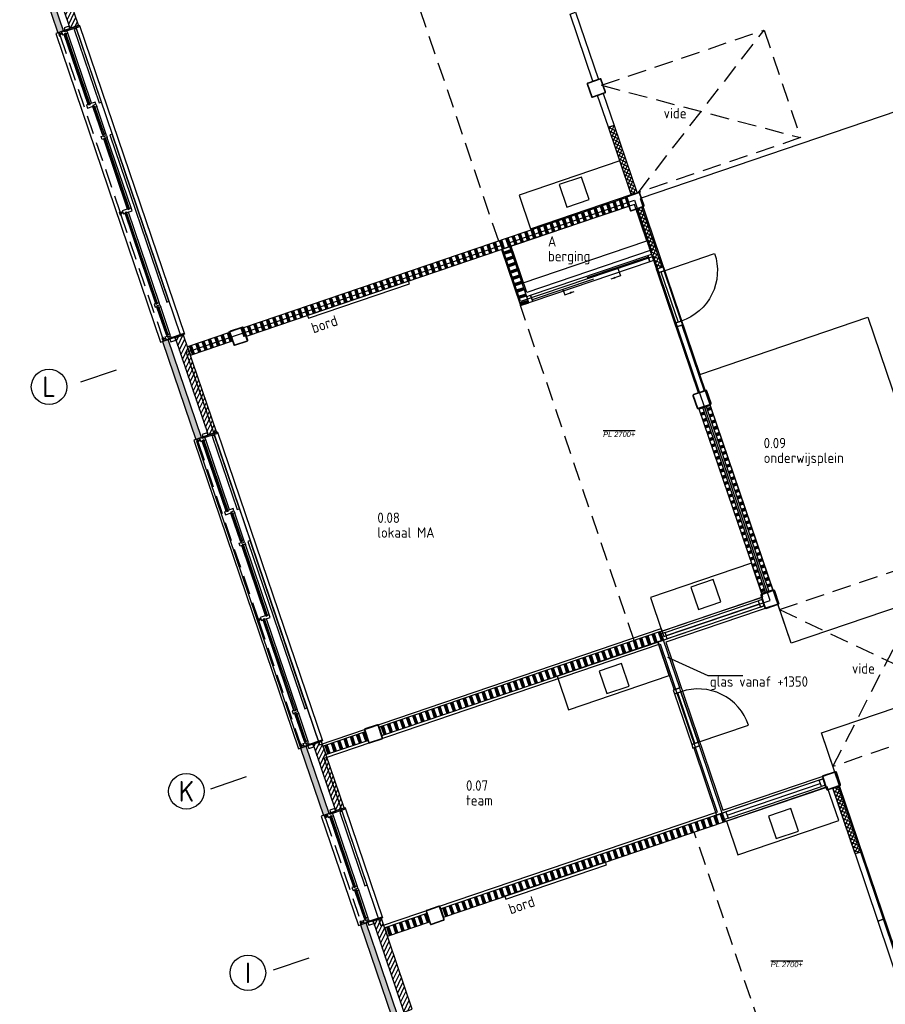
# Model space of a CAD drawing. Header units: millimetres. Extents: x -11937 to 214890, y -181324 to 108665.
# Tile 9 of 47: x 29615 to 44248, y -136895 to -120254. Entities that reach past the tile are written whole.
import ezdxf
from ezdxf.enums import TextEntityAlignment as Align
from ezdxf.xclip import XClip

# ---------------------------------------------------------------- set-up
doc = ezdxf.new("R2010")
doc.units = ezdxf.units.MM
doc.header["$LTSCALE"] = 100
doc.header["$XCLIPFRAME"] = 2
for name, pattern in [('082403 X-ref$0$DASHDOT2', [12.7, 6.35, -3.175, 0, -3.175]), ('082403 X-ref$0$DASHED', [0.75, 0.5, -0.25]), ('082403 X-ref$0$DASHED2', [9.525, 6.35, -3.175]), ('082403 X-ref$0$HIDDEN2', [4.7625, 3.175, -1.5875])]:
    doc.linetypes.add(name, pattern=pattern)
for name, color, linetype in [('082403 X-ref$0$bib', 253, 'Continuous'), ('082403 X-ref$0$BiKoz-Draai-Az', 253, 'Continuous'), ('082403 X-ref$0$BiKoz-Hout-Az', 253, 'Continuous'), ('082403 X-ref$0$BiKoz-Hout-Drs', 253, 'Continuous'), ('082403 X-ref$0$BiWand-Alg-Arc', 8, 'Continuous'), ('082403 X-ref$0$BiWand-Syst-Drs', 253, 'Continuous'), ('082403 X-ref$0$BuKoz-Alum-Az', 253, 'Continuous'), ('082403 X-ref$0$BuWand-Alg-Arc', 253, 'Continuous'), ('082403 X-ref$0$BuWand-Bakst-Drs', 253, 'Continuous'), ('082403 X-ref$0$Construct-Beton-Drs', 253, 'Continuous'), ('082403 X-ref$0$Construct-Staal-Drs', 253, 'Continuous'), ('082403 X-ref$0$DIM25', 8, 'Continuous'), ('082403 X-ref$0$Inricht-Alg-Az', 253, 'Continuous'), ('082403 X-ref$0$kozijn', 8, 'Continuous'), ('082403 X-ref$0$kozijn1', 8, 'Continuous'), ('082403 X-ref$0$MTXT18-100', 253, 'Continuous'), ('082403 X-ref$0$MTXT25-1', 253, 'Continuous'), ('082403 X-ref$0$MTXT35-1', 253, 'Continuous'), ('082403 X-ref$0$nieuw uitzet', 253, 'Continuous'), ('082403 X-ref$0$Plafond-Hout-Drs', 8, 'Continuous'), ('082403 X-ref$0$Stramien-Alg-Az', 9, '082403 X-ref$0$DASHDOT2'), ('082403 X-ref$0$Stramien-Alg-Drs', 8, 'Continuous'), ('082403 X-ref$0$Stramien-Alg-Txt', 253, 'Continuous'), ('082403 X-ref$0$Trap-Beton-Az', 253, 'Continuous'), ('082403 X-ref$0$TXT18', 253, 'Continuous')]:
    doc.layers.add(name, color=color, linetype=linetype)
doc.layers.add('082403 X-ref$0$Opp ma', color=8, linetype='Continuous', plot=False)
doc.styles.add('082403 X-ref$0$BOS', font='isocp.shx')
doc.styles.add('082403 X-ref$0$BOS3', font='isocp.shx')
doc.styles.add('082403 X-ref$0$Standard', font='isocp.shx')
pattern_1 = [(63.75, (0, 0), (-51.256277, 25.2768), [])]

# ---------------------------------------------------------------- blocks, each defined once
blk = doc.blocks.new('082403 X-ref$0$binkozschuif')
at = {"layer": '082403 X-ref$0$BiKoz-Hout-Az', "linetype": 'Continuous'}
for p, q in [((67, 85), (1163, 85)), ((1063, 28), (2158, 28))]:
    blk.add_line(p, q, dxfattribs=at)
at = {"layer": '082403 X-ref$0$BiKoz-Hout-Az'}
for p, q in [((615, 85), (615, -65)), ((1610, 28), (1610, -65)), ((615, -65), (785, -65)), ((1610, -65), (1440, -65))]:
    blk.add_line(p, q, dxfattribs=at)
blk.add_lwpolyline([(67, 0), (2158, 0), (2158, 114), (67, 114)], close=True, dxfattribs=at)
for points in [[(785, -65, 0, 37.5, 0), (710, -65, 37.5, 37.5, 0)], [(1440, -65, 0, 37.5, 0), (1515, -65, 37.5, 37.5, 0)]]:
    blk.add_lwpolyline(points, format="xyseb", dxfattribs=at)
at = {"layer": '082403 X-ref$0$BiKoz-Hout-Drs'}
for points in [[(0, 0), (67, 0), (67, 114), (0, 114)], [(2158, 0), (2225, 0), (2225, 114), (2158, 114)]]:
    blk.add_lwpolyline(points, close=True, dxfattribs=at)
blk = doc.blocks.new('082403 X-ref$0$spoelblok1800x600')
at = {"layer": '082403 X-ref$0$Inricht-Alg-Az', "linetype": 'Continuous'}
blk.add_lwpolyline([(1800, 0), (1800, 600), (0, 600), (0, 0)], close=True, dxfattribs=at)
at = {"layer": '082403 X-ref$0$Inricht-Alg-Az', "linetype": 'Continuous', "ltscale": 0.5}
blk.add_lwpolyline([(700, 50), (1100, 50), (1100, 450), (700, 450)], close=True, dxfattribs=at)
blk = doc.blocks.new('082403 X-ref$0$binkozdeur1034')
at = {"layer": '082403 X-ref$0$BiKoz-Draai-Az'}
blk.add_lwpolyline([(967, 0), (67, 0), (67, -900, 0.414214)], format="xyb", close=True, dxfattribs=at)
at = {"layer": '082403 X-ref$0$BiKoz-Hout-Az'}
blk.add_line((67, 57), (967, 57), dxfattribs=at)
blk.add_lwpolyline([(67, 0), (967, 0), (967, 114), (67, 114)], close=True, dxfattribs=at)
at = {"layer": '082403 X-ref$0$BiKoz-Hout-Drs'}
for points in [[(0, 0), (67, 0), (67, 114), (0, 114)], [(967, 0), (1034, 0), (1034, 114), (967, 114)]]:
    blk.add_lwpolyline(points, close=True, dxfattribs=at)
blk = doc.blocks.new('082403 X-ref$0$dtboord01')
at = {"layer": '082403 X-ref$0$Inricht-Alg-Az'}
blk.add_lwpolyline([(0, -50), (1800, -50), (1800, 0), (0, 0)], close=True, dxfattribs=at)
at = {"layer": '082403 X-ref$0$MTXT18-100', "style": '082403 X-ref$0$BOS3'}
blk.add_text('bord', height=180, dxfattribs=at).set_placement((-5, -322))
blk = doc.blocks.new('082403 X-ref$0$ruimtenummer met m2_1')
at = {"layer": '082403 X-ref$0$MTXT25-1', "style": '082403 X-ref$0$BOS'}
blk.add_attdef('OPPERVLAKTE', (0, 498), '', height=250, dxfattribs=at)
at = {"layer": '082403 X-ref$0$MTXT35-1', "style": '082403 X-ref$0$BOS'}
for tag, p in [('RUIMTENUMMER', (-8, 1448)), ('RUIMTENAAM', (-8, 948))]:
    blk.add_attdef(tag, p, '', height=350, dxfattribs=at)
blk = doc.blocks.new('*U79')
at = {"layer": '082403 X-ref$0$Construct-Staal-Drs'}
for points in [[(110, 125), (-110, 125, 0.4142136), (-125, 110), (-125, -110, 0.4142136), (-110, -125), (110, -125, 0.4142136), (125, -110), (125, 110, 0.4142136)], [(110, 118.7), (-110, 118.7, 0.4142136), (-118.7, 110), (-118.7, -110, 0.4142136), (-110, -118.7), (110, -118.7, 0.4142136), (118.7, -110), (118.7, 110, 0.4142136)]]:
    blk.add_lwpolyline(points, format="xyb", close=True, dxfattribs=at)
blk = doc.blocks.new('082403 X-ref')
at = {"layer": '082403 X-ref$0$BiWand-Alg-Arc'}
h = blk.add_hatch(dxfattribs=at)
h.set_pattern_fill('_USER', color=8, scale=50, angle=63.75, style=0, double=1, pattern_type=0)
h.set_pattern_definition([(63.75, (-465.607, 1309.85), (-44.843637, 22.114435), []), (153.75, (-465.607, 1309.85), (-22.114435, -44.843637), [])])
h.paths.add_polyline_path([(-9784, 51473), (-9879, 51440), (-9493, 50304), (-9399, 50336)])
h = blk.add_hatch(dxfattribs=at)
h.set_pattern_fill('SWAND', color=8, style=0)
h.set_pattern_definition([(108.75, (-15736, -5341.65), (-106.52964, -36.16194), []), (108.75, (-15730.09, -5339.64), (-106.52964, -36.16194), []), (108.75, (-15724.17, -5337.64), (-106.52964, -36.16194), []), (108.75, (-15718.25, -5335.63), (-106.52964, -36.16194), []), (108.75, (-15712.33, -5333.62), (-106.52964, -36.16194), []), (108.75, (-15706.41, -5331.61), (-106.52964, -36.16194), []), (108.75, (-15700.5, -5329.6), (-106.52964, -36.16194), [])])
h.paths.add_polyline_path([(-9513, 50113), (-9561, 50255), (-16114, 48030), (-16066, 47888)])
h = blk.add_hatch(dxfattribs=at)
h.set_pattern_fill('_USER', color=8, scale=50, angle=45, style=0, double=1, pattern_type=0)
h.set_pattern_definition([(153.75, (17211.803, 6841.64), (22.114435, 44.843637), []), (63.75, (17211.803, 6841.64), (44.843637, -22.114435), [])])
h.paths.add_polyline_path([(-9315, 50090), (-9410, 50058), (-9066, 49044), (-8971, 49076)])
h = blk.add_hatch(dxfattribs=at)
h.set_pattern_fill('SWAND', color=8, angle=90, style=0)
h.set_pattern_definition([(198.75, (49.43, -51.86), (36.16194, -106.52964), []), (198.75, (47.42, -45.94), (36.16194, -106.52964), []), (198.75, (45.42, -40.03), (36.16194, -106.52964), []), (198.75, (43.41, -34.11), (36.16194, -106.52964), []), (198.75, (41.4, -28.19), (36.16194, -106.52964), []), (198.75, (39.39, -22.27), (36.16194, -106.52964), []), (198.75, (37.38, -16.35), (36.16194, -106.52964), [])])
h.paths.add_polyline_path([(-11544, 49423), (-11686, 49375), (-11365, 48428), (-11223, 48476)])
h = blk.add_hatch(dxfattribs=at)
h.set_pattern_fill('SWAND', color=8, style=0)
h.set_pattern_definition([(108.75, (-22468.68, -7627.09), (-106.52964, -36.16194), []), (108.75, (-22462.76, -7625.08), (-106.52964, -36.16194), []), (108.75, (-22456.84, -7623.07), (-106.52964, -36.16194), []), (108.75, (-22450.92, -7621.06), (-106.52964, -36.16194), []), (108.75, (-22445, -7619.05), (-106.52964, -36.16194), []), (108.75, (-22439.09, -7617.04), (-106.52964, -36.16194), []), (108.75, (-22433.17, -7615.03), (-106.52964, -36.16194), [])])
h.paths.add_polyline_path([(-16995, 47731), (-16946, 47589), (-16236, 47830), (-16284, 47972)])
h = blk.add_hatch(dxfattribs=at)
h.set_pattern_fill('SWAND', color=8, angle=90, style=0)
h.set_pattern_definition([(198.75, (-21898.96, 38542.54), (36.16194, -106.52964), []), (198.75, (-21900.97, 38548.46), (36.16194, -106.52964), []), (198.75, (-21902.98, 38554.37), (36.16194, -106.52964), []), (198.75, (-21904.99, 38560.29), (36.16194, -106.52964), []), (198.75, (-21907, 38566.21), (36.16194, -106.52964), []), (198.75, (-21909.01, 38572.13), (36.16194, -106.52964), []), (198.75, (-21911.02, 38578.05), (36.16194, -106.52964), [])])
h.paths.add_polyline_path([(-7289, 43560), (-7222, 43582), (-8281, 46703), (-8348, 46680)])
h = blk.add_hatch(dxfattribs=at)
h.set_pattern_fill('SWAND', color=8, angle=90, style=0)
h.set_pattern_definition([(198.75, (-21795.83, 38621.68), (36.16194, -106.52964), []), (198.75, (-21797.84, 38627.59), (36.16194, -106.52964), []), (198.75, (-21799.84, 38633.51), (36.16194, -106.52964), []), (198.75, (-21801.85, 38639.43), (36.16194, -106.52964), []), (198.75, (-21803.86, 38645.35), (36.16194, -106.52964), []), (198.75, (-21805.87, 38651.27), (36.16194, -106.52964), []), (198.75, (-21807.88, 38657.19), (36.16194, -106.52964), [])])
h.paths.add_polyline_path([(-7165, 43602), (-7099, 43624), (-8158, 46744), (-8225, 46722)])
h = blk.add_hatch(dxfattribs=at)
h.set_pattern_fill('SWAND', color=8, angle=18.75, style=0)
h.set_pattern_definition([(108.75, (-1041.46, 3068.05), (-106.52964, -36.16194), []), (108.75, (-1035.55, 3070.06), (-106.52964, -36.16194), []), (108.75, (-1029.63, 3072.07), (-106.52964, -36.16194), []), (108.75, (-1023.71, 3074.08), (-106.52964, -36.16194), []), (108.75, (-1017.79, 3076.09), (-106.52964, -36.16194), []), (108.75, (-1011.87, 3078.1), (-106.52964, -36.16194), []), (108.75, (-1005.95, 3080.11), (-106.52964, -36.16194), [])])
h.paths.add_polyline_path([(-13756, 41301), (-13708, 41159), (-8949, 42775), (-8997, 42917)])
h = blk.add_hatch(dxfattribs=at)
h.set_pattern_fill('SWAND', color=8, style=0)
h.set_pattern_definition([(108.75, (-20176.68, -14378.66), (-106.52964, -36.16194), []), (108.75, (-20170.76, -14376.65), (-106.52964, -36.16194), []), (108.75, (-20164.85, -14374.64), (-106.52964, -36.16194), []), (108.75, (-20158.93, -14372.63), (-106.52964, -36.16194), []), (108.75, (-20153.01, -14370.62), (-106.52964, -36.16194), []), (108.75, (-20147.09, -14368.61), (-106.52964, -36.16194), []), (108.75, (-20141.17, -14366.6), (-106.52964, -36.16194), [])])
h.paths.add_polyline_path([(-14703, 40980), (-14654, 40838), (-13944, 41079), (-13992, 41221)])
h = blk.add_hatch(dxfattribs=at)
h.set_pattern_fill('SWAND', color=8, style=0)
h.set_pattern_definition([(108.75, (-20176.68, -14378.66), (-106.52964, -36.16194), []), (108.75, (-20170.76, -14376.65), (-106.52964, -36.16194), []), (108.75, (-20164.85, -14374.64), (-106.52964, -36.16194), []), (108.75, (-20158.93, -14372.63), (-106.52964, -36.16194), []), (108.75, (-20153.01, -14370.62), (-106.52964, -36.16194), []), (108.75, (-20147.09, -14368.61), (-106.52964, -36.16194), []), (108.75, (-20141.17, -14366.6), (-106.52964, -36.16194), [])])
h.paths.add_polyline_path([(-14703, 40980), (-14654, 40838), (-13944, 41079), (-13992, 41221)])
h = blk.add_hatch(dxfattribs=at)
h.set_pattern_fill('_USER', color=8, scale=50, angle=45, style=0, double=1, pattern_type=0)
h.set_pattern_definition([(63.75, (-7945.65, 6981.45), (-44.84364, 22.114435), []), (153.75, (-7945.65, 6981.45), (-22.114435, -44.84364), [])])
h.paths.add_polyline_path([(-5993, 40304), (-6088, 40271), (-5710, 39159), (-5615, 39191)])
h = blk.add_hatch(dxfattribs=at)
h.set_pattern_fill('SWAND', color=8, angle=18.75, style=0)
h.set_pattern_definition([(108.75, (-6e-11, 6e-14), (-106.52964, -36.16194), []), (108.75, (5.92, 2.01), (-106.52964, -36.16194), []), (108.75, (11.84, 4.02), (-106.52964, -36.16194), []), (108.75, (17.75, 6.03), (-106.52964, -36.16194), []), (108.75, (23.67, 8.04), (-106.52964, -36.16194), []), (108.75, (29.59, 10.04), (-106.52964, -36.16194), []), (108.75, (35.51, 12.05), (-106.52964, -36.16194), [])])
h.paths.add_polyline_path([(-12714, 38233), (-12666, 38091), (-7908, 39706), (-7956, 39848)])
h = blk.add_hatch(dxfattribs=at)
h.set_pattern_fill('SWAND', color=8, style=0)
h.set_pattern_definition([(108.75, (-19135.22, -17446.71), (-106.52964, -36.16194), []), (108.75, (-19129.3, -17444.7), (-106.52964, -36.16194), []), (108.75, (-19123.38, -17442.69), (-106.52964, -36.16194), []), (108.75, (-19117.46, -17440.68), (-106.52964, -36.16194), []), (108.75, (-19111.54, -17438.67), (-106.52964, -36.16194), []), (108.75, (-19105.63, -17436.66), (-106.52964, -36.16194), []), (108.75, (-19099.71, -17434.65), (-106.52964, -36.16194), [])])
h.paths.add_polyline_path([(-13661, 37912), (-13613, 37770), (-12903, 38011), (-12951, 38153)])
h = blk.add_hatch(dxfattribs=at)
h.set_pattern_fill('SWAND', color=8, style=0)
h.set_pattern_definition([(108.75, (-19135.22, -17446.71), (-106.52964, -36.16194), []), (108.75, (-19129.3, -17444.7), (-106.52964, -36.16194), []), (108.75, (-19123.38, -17442.69), (-106.52964, -36.16194), []), (108.75, (-19117.46, -17440.68), (-106.52964, -36.16194), []), (108.75, (-19111.54, -17438.67), (-106.52964, -36.16194), []), (108.75, (-19105.63, -17436.66), (-106.52964, -36.16194), []), (108.75, (-19099.71, -17434.65), (-106.52964, -36.16194), [])])
h.paths.add_polyline_path([(-13661, 37912), (-13613, 37770), (-12903, 38011), (-12951, 38153)])
at = {"layer": '082403 X-ref$0$BuWand-Alg-Arc'}
for points in [[(-19186, 53036), (-19091, 53068), (-19737, 54969), (-19831, 54937)], [(-16853, 46163), (-16758, 46195), (-17321, 47852), (-17415, 47820)], [(-14988, 40979), (-15082, 40947), (-14697, 39811), (-14602, 39843)], [(-13541, 36407), (-13447, 36440), (-13974, 37993), (-14068, 37960)]]:
    blk.add_hatch(color=8, dxfattribs=at).paths.add_polyline_path(points)
h = blk.add_hatch(dxfattribs=at)
h.set_pattern_fill('ANSI31', color=8, scale=18, style=0)
h.set_pattern_definition(pattern_1)
h.paths.add_polyline_path([(-18839, 53164), (-18981, 53116), (-19552, 54799), (-19410, 54848)])
h = blk.add_hatch(dxfattribs=at)
h.set_pattern_fill('ANSI31', color=8, scale=18, style=0)
h.set_pattern_definition(pattern_1)
h.paths.add_polyline_path([(-16506, 46291), (-16648, 46243), (-17204, 47881), (-17062, 47929)])
h = blk.add_hatch(dxfattribs=at)
h.set_pattern_fill('ANSI31', color=8, scale=18, angle=18.75, style=0)
h.set_pattern_definition([(63.75, (-1155.253, 3403.267), (-51.25628, 25.2768), [])])
h.paths.add_polyline_path([(-14729, 41057), (-14871, 41008), (-14491, 39891), (-14349, 39939)])
h = blk.add_hatch(dxfattribs=at)
h.set_pattern_fill('ANSI31', color=8, scale=18, angle=18.75, style=0)
h.paths.add_polyline_path([(-13194, 36536), (-13336, 36488), (-13857, 38022), (-13715, 38070)])
at = {"color": 8}
blk.add_line((-13762, 38054), (-13764, 38060), dxfattribs=at)
at = {"layer": '082403 X-ref$0$BiKoz-Hout-Drs', "color": 8}
for points in [[(-10528, 53353), (-10434, 53385), (-10048, 52249), (-10143, 52217)], [(-10062, 51980), (-9968, 52012), (-9784, 51473), (-9879, 51440)], [(-8261, 46984), (-8356, 46952), (-8733, 48065), (-8639, 48097)], [(-8886, 42796), (-8922, 42904), (-7345, 43439), (-7308, 43331)], [(-8050, 39816), (-7956, 39848), (-8341, 40985), (-8436, 40953)], [(-7892, 39870), (-7856, 39762), (-6278, 40297), (-6315, 40405)], [(-5324, 38022), (-5230, 38055), (-5615, 39191), (-5710, 39159)], [(-4939, 36886), (-4844, 36918), (-5230, 38055), (-5324, 38022)]]:
    blk.add_lwpolyline(points, close=True, dxfattribs=at)
for points in [[(-8904, 42850), (-7326, 43385)], [(-7874, 39816), (-6297, 40351)]]:
    blk.add_lwpolyline(points, dxfattribs=at)
at = {"layer": '082403 X-ref$0$BiWand-Syst-Drs', "color": 8}
for points in [[(-9471, 50301), (-9481, 50329)], [(-7607, 42169), (-8195, 42169), (-8877, 42482)]]:
    blk.add_lwpolyline(points, dxfattribs=at)
for points in [[(-16000, 47911), (-9537, 50105), (-9585, 50247), (-16048, 48053)], [(-11544, 49423), (-11686, 49375), (-11365, 48428), (-11223, 48476)], [(-16946, 47589), (-16236, 47830), (-16284, 47972), (-16995, 47731)], [(-7288, 43560), (-7222, 43582), (-8281, 46703), (-8348, 46680)], [(-8333, 46685), (-8173, 46740), (-8176, 46749), (-8337, 46694)], [(-7165, 43602), (-7099, 43624), (-8158, 46744), (-8225, 46722)], [(-7271, 43555), (-7110, 43610), (-7113, 43619), (-7274, 43565)], [(-8949, 42774), (-8997, 42917), (-7293, 43495), (-7244, 43353)], [(-7281, 43461), (-7345, 43439), (-7308, 43331), (-7245, 43353)], [(-13708, 41159), (-8949, 42774), (-8997, 42917), (-13756, 41301)], [(-13708, 41159), (-8949, 42775), (-8997, 42917), (-13756, 41301)], [(-8674, 41964), (-8949, 42774), (-9044, 42742), (-8769, 41932)], [(-8922, 42904), (-8986, 42882), (-8949, 42774), (-8886, 42796)], [(-14654, 40838), (-13944, 41079), (-13992, 41221), (-14703, 40980)], [(-14654, 40838), (-13944, 41079), (-13992, 41221), (-14703, 40980)], [(-7956, 39848), (-7908, 39706), (-6203, 40285), (-6251, 40427)], [(-6215, 40319), (-6278, 40297), (-6315, 40405), (-6251, 40427)], [(-12666, 38091), (-7908, 39706), (-7956, 39848), (-12714, 38233)], [(-12666, 38091), (-7908, 39706), (-7956, 39848), (-12714, 38233)], [(-7856, 39762), (-7919, 39740), (-7956, 39848), (-7892, 39870)], [(-13613, 37770), (-12903, 38011), (-12951, 38153), (-13661, 37912)], [(-13613, 37770), (-12903, 38011), (-12951, 38153), (-13661, 37912)]]:
    blk.add_lwpolyline(points, close=True, dxfattribs=at)
at = {"layer": '082403 X-ref$0$BuKoz-Alum-Az', "color": 8}
for p, q in [((-18886, 53148), (-17118, 47938)), ((-16843, 46133), (-15074, 40921)), ((-16540, 46236), (-14771, 41024))]:
    blk.add_line(p, q, dxfattribs=at)
at = {"layer": '082403 X-ref$0$BuWand-Alg-Arc', "color": 8}
blk.add_line((-16257, 47892), (-16289, 47987), dxfattribs=at)
at = {"layer": '082403 X-ref$0$BuWand-Bakst-Drs', "color": 8}
for points in [[(-19091, 53068), (-19737, 54969), (-19831, 54937), (-19186, 53036)], [(-18839, 53164), (-19410, 54848), (-19552, 54799), (-18981, 53116)], [(-16506, 46291), (-17062, 47929), (-17204, 47881), (-16648, 46243)], [(-16758, 46195), (-17321, 47852), (-17415, 47820), (-16853, 46163)], [(-14602, 39843), (-14988, 40979), (-15082, 40947), (-14697, 39811)], [(-14349, 39939), (-14729, 41057), (-14871, 41008), (-14491, 39891)], [(-13447, 36440), (-13974, 37993), (-14068, 37960), (-13541, 36407)], [(-13194, 36536), (-13715, 38070), (-13857, 38022), (-13336, 36488)]]:
    blk.add_lwpolyline(points, close=True, dxfattribs=at)
at = {"layer": '082403 X-ref$0$Construct-Beton-Drs', "color": 8, "linetype": '082403 X-ref$0$DASHED', "ltscale": 3}
blk.add_line((-7191, 43583), (-8256, 46722), dxfattribs=at)
at = {"layer": '082403 X-ref$0$DIM25', "color": 8, "linetype": '082403 X-ref$0$DASHED2', "ltscale": 0.01}
for p, q in [((-19155, 53012), (-19103, 53030)), ((-18129, 49990), (-18077, 50008)), ((-17405, 47857), (-17353, 47875)), ((-16822, 46139), (-16770, 46157)), ((-15796, 43117), (-15744, 43135)), ((-15072, 40984), (-15020, 41002)), ((-14666, 39787), (-14614, 39805)), ((-14058, 37998), (-14007, 38015))]:
    blk.add_line(p, q, dxfattribs=at)
at = {"layer": '082403 X-ref$0$Inricht-Alg-Az', "color": 8}
blk.add_lwpolyline([(-11335, 48808), (-9228, 49523), (-9437, 50138), (-11544, 49423)], close=True, dxfattribs=at)
at = {"layer": '082403 X-ref$0$kozijn', "color": 8, "linetype": '082403 X-ref$0$HIDDEN2'}
for p, q in [((-19149, 52986), (-18140, 50015)), ((-18123, 49963), (-17416, 47882)), ((-16816, 46113), (-15807, 43142)), ((-15790, 43091), (-15083, 41009)), ((-14660, 39761), (-14069, 38022))]:
    blk.add_line(p, q, dxfattribs=at)
at = {"layer": '082403 X-ref$0$kozijn', "color": 8}
for points in [[(-18910, 53093), (-18489, 51854), (-18451, 51867), (-18872, 53106)], [(-18306, 51314), (-17346, 48487), (-17308, 48500), (-18268, 51326)], [(-18124, 49999), (-18120, 49985), (-18086, 49997), (-18090, 50011)], [(-17931, 50028), (-17935, 50043), (-17948, 50080), (-17976, 50070), (-17973, 50061), (-17997, 50053), (-18000, 50062), (-18097, 50029), (-18079, 49978), (-18044, 49990), (-18047, 50000), (-18024, 50008), (-18021, 49998)], [(-17293, 47857), (-17278, 47815), (-17193, 47844), (-17208, 47886)], [(-16577, 46220), (-16156, 44981), (-16118, 44994), (-16539, 46233)], [(-15973, 44441), (-15013, 41614), (-14975, 41627), (-15935, 44454)], [(-15791, 43126), (-15787, 43112), (-15753, 43124), (-15757, 43138)], [(-15598, 43156), (-15602, 43170), (-15615, 43207), (-15643, 43197), (-15640, 43188), (-15664, 43180), (-15667, 43189), (-15764, 43156), (-15746, 43105), (-15711, 43117), (-15714, 43127), (-15691, 43135), (-15688, 43125)], [(-14960, 40984), (-14945, 40942), (-14860, 40971), (-14875, 41013)], [(-13946, 37998), (-13932, 37955), (-13846, 37984), (-13861, 38027)]]:
    blk.add_lwpolyline(points, close=True, dxfattribs=at)
for points in [[(-18819, 53163), (-18819, 53163), (-17047, 47942), (-17047, 47942)], [(-19091, 53068), (-19222, 53023), (-17451, 47808), (-17321, 47852)], [(-18021, 49998), (-18024, 50008), (-18047, 50000), (-18044, 49990)], [(-18044, 49990), (-18047, 50000), (-18024, 50008), (-18021, 49998)], [(-16486, 46290), (-16486, 46290), (-14714, 41069), (-14714, 41069)], [(-16758, 46195), (-16889, 46151), (-15118, 40935), (-14988, 40979)], [(-15688, 43125), (-15691, 43135), (-15714, 43127), (-15711, 43117)], [(-15711, 43117), (-15714, 43127), (-15691, 43135), (-15688, 43125)], [(-14330, 39938), (-14330, 39938), (-13700, 38082), (-13700, 38082)], [(-14602, 39843), (-14733, 39799), (-14104, 37948), (-13974, 37993)]]:
    blk.add_lwpolyline(points, dxfattribs=at)
at = {"layer": '082403 X-ref$0$kozijn1', "color": 8}
for p, q in [((-18675, 51827), (-19077, 53010)), ((-18616, 51847), (-19018, 53030)), ((-18434, 51318), (-18588, 51773)), ((-18375, 51338), (-18530, 51793)), ((-17948, 50080), (-18350, 51263)), ((-18007, 50059), (-18408, 51243)), ((-17532, 48459), (-18051, 49988)), ((-17473, 48479), (-17992, 50008)), ((-17352, 47930), (-17507, 48385)), ((-17294, 47950), (-17448, 48405)), ((-16342, 44954), (-16744, 46137)), ((-16283, 44974), (-16685, 46158)), ((-16101, 44445), (-16255, 44900)), ((-16042, 44465), (-16197, 44920)), ((-15674, 43187), (-16075, 44371)), ((-15615, 43207), (-16017, 44391)), ((-15199, 41586), (-15718, 43115)), ((-15140, 41606), (-15659, 43135)), ((-15019, 41057), (-15174, 41512)), ((-14961, 41077), (-15115, 41532)), ((-14185, 38600), (-14588, 39785)), ((-14126, 38620), (-14529, 39805)), ((-14005, 38070), (-14160, 38525)), ((-13947, 38090), (-14101, 38546))]:
    blk.add_line(p, q, dxfattribs=at)
for points in [[(-19082, 53074), (-19076, 53057), (-18814, 53146), (-18819, 53163)], [(-19080, 53123), (-19066, 53081), (-18981, 53109), (-18995, 53152)], [(-19176, 53034), (-19158, 52983), (-19139, 52989), (-19157, 53040)], [(-19150, 53022), (-19146, 53008), (-19112, 53019), (-19116, 53033)], [(-19032, 53072), (-19032, 53072), (-19079, 53056), (-19082, 53066), (-19123, 53052), (-19105, 53001), (-19070, 53013), (-19073, 53022), (-19050, 53030), (-19047, 53021), (-19018, 53030)], [(-19073, 53022), (-18665, 51819), (-18642, 51827), (-19050, 53030)], [(-18542, 51830), (-18555, 51867), (-18645, 51837), (-18642, 51827), (-18665, 51819), (-18668, 51829), (-18703, 51817), (-18686, 51766), (-18587, 51800), (-18592, 51814)], [(-18542, 51830), (-18530, 51793), (-18558, 51783), (-18561, 51793), (-18585, 51785), (-18582, 51775), (-18588, 51773), (-18595, 51793), (-18581, 51798), (-18587, 51815)], [(-18585, 51785), (-18424, 51311), (-18400, 51319), (-18561, 51793)], [(-18362, 51300), (-18350, 51263), (-18378, 51254), (-18381, 51263), (-18405, 51255), (-18402, 51246), (-18437, 51234), (-18454, 51285), (-18416, 51298), (-18412, 51283)], [(-18362, 51301), (-18375, 51338), (-18403, 51328), (-18400, 51319), (-18424, 51311), (-18427, 51320), (-18434, 51318), (-18427, 51298), (-18413, 51302), (-18407, 51286)], [(-18405, 51255), (-17997, 50053), (-17973, 50061), (-18381, 51263)], [(-18150, 50011), (-18132, 49960), (-18113, 49966), (-18131, 50018)], [(-18047, 50000), (-17522, 48452), (-17499, 48460), (-18024, 50008)], [(-17461, 48442), (-17473, 48479), (-17502, 48470), (-17499, 48460), (-17522, 48452), (-17525, 48462), (-17560, 48450), (-17543, 48399), (-17505, 48411), (-17510, 48426)], [(-17461, 48442), (-17448, 48405), (-17477, 48395), (-17480, 48405), (-17503, 48397), (-17500, 48387), (-17507, 48385), (-17514, 48405), (-17500, 48410), (-17505, 48427)], [(-17503, 48397), (-17342, 47923), (-17319, 47931), (-17480, 48405)], [(-17281, 47913), (-17293, 47950), (-17322, 47940), (-17319, 47931), (-17342, 47923), (-17346, 47932), (-17352, 47930), (-17345, 47910), (-17331, 47914), (-17326, 47898)], [(-17310, 47853), (-17315, 47870), (-17053, 47959), (-17047, 47942)], [(-17426, 47879), (-17408, 47828), (-17389, 47834), (-17407, 47885)], [(-17396, 47852), (-17401, 47867), (-17366, 47878), (-17362, 47864)], [(-17281, 47912), (-17271, 47885), (-17300, 47875), (-17300, 47875), (-17318, 47869), (-17315, 47859), (-17355, 47846), (-17373, 47897), (-17335, 47909), (-17330, 47895)], [(-16749, 46201), (-16743, 46184), (-16481, 46273), (-16486, 46290)], [(-16747, 46250), (-16733, 46208), (-16648, 46237), (-16662, 46279)], [(-16843, 46161), (-16825, 46110), (-16806, 46116), (-16824, 46167)], [(-16817, 46149), (-16813, 46135), (-16779, 46146), (-16783, 46160)], [(-16699, 46199), (-16699, 46199), (-16746, 46183), (-16749, 46193), (-16790, 46179), (-16772, 46128), (-16737, 46140), (-16740, 46149), (-16717, 46157), (-16714, 46148), (-16685, 46158)], [(-16740, 46149), (-16332, 44947), (-16309, 44955), (-16717, 46157)], [(-16209, 44958), (-16222, 44995), (-16312, 44964), (-16309, 44955), (-16332, 44947), (-16335, 44956), (-16370, 44944), (-16353, 44893), (-16254, 44927), (-16259, 44941)], [(-16209, 44957), (-16197, 44920), (-16225, 44911), (-16228, 44920), (-16252, 44912), (-16249, 44902), (-16255, 44900), (-16262, 44920), (-16248, 44925), (-16254, 44942)], [(-16252, 44912), (-16091, 44438), (-16067, 44446), (-16228, 44920)], [(-16029, 44428), (-16042, 44465), (-16070, 44455), (-16067, 44446), (-16091, 44438), (-16094, 44447), (-16101, 44445), (-16094, 44425), (-16080, 44429), (-16074, 44413)], [(-16029, 44427), (-16017, 44390), (-16045, 44381), (-16048, 44390), (-16072, 44382), (-16069, 44373), (-16104, 44361), (-16121, 44412), (-16083, 44425), (-16079, 44411)], [(-16072, 44382), (-15664, 43180), (-15640, 43188), (-16048, 44390)], [(-15817, 43138), (-15799, 43087), (-15780, 43094), (-15798, 43145)], [(-15714, 43127), (-15189, 41579), (-15165, 41587), (-15691, 43135)], [(-15128, 41569), (-15140, 41606), (-15169, 41597), (-15165, 41587), (-15189, 41579), (-15192, 41589), (-15227, 41577), (-15210, 41526), (-15172, 41539), (-15177, 41553)], [(-15128, 41569), (-15115, 41532), (-15144, 41523), (-15147, 41532), (-15170, 41524), (-15167, 41514), (-15174, 41512), (-15181, 41532), (-15167, 41537), (-15172, 41554)], [(-15170, 41524), (-15009, 41050), (-14986, 41058), (-15147, 41532)], [(-15093, 41006), (-15075, 40955), (-15056, 40961), (-15074, 41012)], [(-15063, 40980), (-15068, 40994), (-15033, 41005), (-15029, 40991)], [(-14948, 41039), (-14938, 41012), (-14967, 41002), (-14967, 41002), (-14985, 40996), (-14982, 40987), (-15022, 40973), (-15040, 41024), (-15002, 41037), (-14997, 41022)], [(-14948, 41040), (-14960, 41077), (-14989, 41067), (-14986, 41058), (-15009, 41050), (-15013, 41059), (-15019, 41057), (-15012, 41037), (-14998, 41041), (-14993, 41025)], [(-14977, 40980), (-14982, 40997), (-14720, 41086), (-14714, 41069)], [(-14593, 39849), (-14587, 39832), (-14324, 39921), (-14330, 39938)], [(-14686, 39809), (-14669, 39758), (-14650, 39764), (-14667, 39815)], [(-14661, 39797), (-14656, 39783), (-14622, 39794), (-14627, 39808)], [(-14543, 39847), (-14543, 39847), (-14589, 39831), (-14593, 39841), (-14633, 39827), (-14616, 39776), (-14581, 39788), (-14584, 39797), (-14561, 39805), (-14557, 39796), (-14529, 39806)], [(-14591, 39898), (-14577, 39856), (-14491, 39885), (-14506, 39927)], [(-14584, 39797), (-14175, 38593), (-14152, 38601), (-14561, 39805)], [(-13997, 38622), (-13960, 38635), (-14382, 39881), (-14420, 39868)], [(-14114, 38583), (-14126, 38620), (-14155, 38610), (-14152, 38601), (-14175, 38593), (-14179, 38602), (-14214, 38590), (-14196, 38539), (-14158, 38552), (-14163, 38566)], [(-14114, 38582), (-14101, 38546), (-14130, 38536), (-14133, 38545), (-14157, 38537), (-14153, 38528), (-14160, 38525), (-14167, 38546), (-14153, 38550), (-14158, 38567)], [(-14157, 38537), (-13996, 38063), (-13972, 38071), (-14133, 38545)], [(-14079, 38019), (-14062, 37968), (-14043, 37975), (-14060, 38026)], [(-14049, 37993), (-14054, 38007), (-14020, 38019), (-14015, 38005)], [(-13934, 38053), (-13925, 38025), (-13953, 38015), (-13953, 38015), (-13971, 38009), (-13968, 38000), (-14009, 37986), (-14026, 38037), (-13988, 38050), (-13983, 38036)], [(-13934, 38053), (-13947, 38090), (-13975, 38080), (-13972, 38071), (-13996, 38063), (-13999, 38073), (-14005, 38070), (-13999, 38050), (-13984, 38055), (-13979, 38038)], [(-13963, 37993), (-13969, 38010), (-13706, 38099), (-13700, 38082)]]:
    blk.add_lwpolyline(points, close=True, dxfattribs=at)
at = {"layer": '082403 X-ref$0$nieuw uitzet', "color": 8}
for points in [[(-9879, 51440), (-9879, 51440), (-9784, 51473), (-9396, 50327), (-9490, 50295), (-9879, 51440)], [(-9315, 50090), (-9315, 50090), (-9410, 50058), (-9066, 49044), (-8971, 49076), (-9315, 50090)], [(-6088, 40271), (-6088, 40271), (-5993, 40304), (-5615, 39191), (-5710, 39159), (-6088, 40271)]]:
    blk.add_lwpolyline(points, dxfattribs=at)
at = {"layer": '082403 X-ref$0$Opp ma'}
for points in [[(-3437, 42169), (-1894, 37624), (-4735, 36659), (-2606, 30386), (2281, 32045), (-236, 39459), (1733, 40128), (-162, 45710), (-2131, 45041), (-4458, 51897), (-9345, 50239), (-8335, 47265), (-5494, 48230), (-3952, 43684), (-6792, 42720), (-7017, 43383), (-8911, 42740), (-7947, 39899), (-6053, 40542), (-6278, 41205), (-3437, 42169)], [(-11546, 49491), (-9439, 50206), (-9154, 49365), (-11261, 48650)], [(-17015, 47635), (-16572, 46330), (-14765, 41006), (-8988, 42967), (-8943, 42835), (-7144, 43445), (-9117, 49257), (-11367, 48496), (-11688, 49443)], [(-8335, 47265), (-5494, 48230), (-3952, 43684), (-6792, 42720)], [(-14687, 40779), (-9006, 42708), (-8042, 39867), (-13723, 37938)], [(-3437, 42169), (-1894, 37624), (-4735, 36659), (-6278, 41205)]]:
    blk.add_lwpolyline(points, close=True, dxfattribs=at)
at = {"layer": '082403 X-ref$0$Plafond-Hout-Drs', "color": 8, "linetype": '082403 X-ref$0$HIDDEN2'}
for p, q in [((-11734, 49517), (-13796, 55592)), ((-9442, 42765), (-11365, 48428))]:
    blk.add_line(p, q, dxfattribs=at)
at = {"layer": '082403 X-ref$0$Plafond-Hout-Drs', "linetype": '082403 X-ref$0$HIDDEN2'}
blk.add_line((-6709, 34464), (-8429, 39530), dxfattribs=at)
at = {"layer": '082403 X-ref$0$Stramien-Alg-Az'}
for p, q in [((-18202, 47337), (-19035, 47055)), ((-16002, 40460), (-16714, 40218)), ((-14943, 37398), (-15673, 37150))]:
    blk.add_line(p, q, dxfattribs=at)
at = {"layer": '082403 X-ref$0$Stramien-Alg-Drs'}
for centre in [(-19335, 47055), (-17014, 40218), (-15973, 37150)]:
    blk.add_circle(centre, 300, dxfattribs=at)
at = {"layer": '082403 X-ref$0$Trap-Beton-Az', "color": 8, "linetype": '082403 X-ref$0$HIDDEN2'}
for p, q in [((-9377, 50333), (-7248, 53084)), ((-9994, 52151), (-6631, 51265)), ((-6085, 40637), (-4239, 44220)), ((-6985, 43288), (-3339, 41569))]:
    blk.add_line(p, q, dxfattribs=at)
for points in [[(-9994, 52151), (-7248, 53083), (-6631, 51265), (-9377, 50333)], [(-6985, 43288), (-4239, 44220), (-3339, 41569), (-6085, 40637)]]:
    blk.add_lwpolyline(points, dxfattribs=at)
at = {"layer": '082403 X-ref$0$bib', "color": 8}
for name, p, rotation in [('*U79', (-10084, 52105), 18.75000000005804), ('082403 X-ref$0$spoelblok1800x600', (-9686, 50872), 198.7499999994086), ('*U79', (-9431, 50183), 18.75000000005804), ('082403 X-ref$0$dtboord01', (-14964, 48262), 18.74999999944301), ('*U79', (-16131, 47909), 18.75000000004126), ('*U79', (-8296, 46840), 18.75000000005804), ('082403 X-ref$0$spoelblok1800x600', (-7462, 44071), 198.7499999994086), ('*U79', (-7150, 43464), 18.75000000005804), ('082403 X-ref$0$spoelblok1800x600', (-10555, 41596), 18.74999999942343), ('082403 X-ref$0$binkozdeur1034', (-8342, 40985), 108.7499999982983), ('*U79', (-13850, 41190), 18.75000000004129), ('*U79', (-6109, 40396), 18.75000000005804), ('082403 X-ref$0$spoelblok1800x600', (-7691, 39146), 18.74999999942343), ('082403 X-ref$0$dtboord01', (-11631, 38443), 18.74999999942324), ('*U79', (-12809, 38122), 18.75000000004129)]:
    blk.add_blockref(name, p, dxfattribs=dict(at, rotation=rotation))
ref = blk.add_blockref('082403 X-ref$0$ruimtenummer met m2_1', (-8942, 51117), dxfattribs=dict(at, xscale=0.5, yscale=0.5, zscale=0.5))
ref.add_attrib('RUIMTENAAM', 'vide', (-8946, 51591), dxfattribs={"layer": '082403 X-ref$0$MTXT35-1', "height": 175, "style": '082403 X-ref$0$BOS'})
ref = blk.add_blockref('082403 X-ref$0$ruimtenummer met m2_1', (-10898, 48701), dxfattribs=dict(at, xscale=0.5, yscale=0.5, zscale=0.5))
ref.add_attrib('RUIMTENUMMER', 'A', (-10902, 49425), dxfattribs={"layer": '082403 X-ref$0$MTXT35-1', "height": 175, "style": '082403 X-ref$0$BOS'})
ref.add_attrib('RUIMTENAAM', 'berging', (-10902, 49175), dxfattribs={"layer": '082403 X-ref$0$MTXT35-1', "height": 175, "style": '082403 X-ref$0$BOS'})
at = {"layer": '082403 X-ref$0$bib', "color": 8, "xscale": -1}
for name, p, rotation in [('082403 X-ref$0$binkozschuif', (-9115, 49189), 18.74999999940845), ('082403 X-ref$0$binkozdeur1034', (-8958, 49080), 108.7499999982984)]:
    blk.add_blockref(name, p, dxfattribs=dict(at, rotation=rotation))
at = {"layer": '082403 X-ref$0$bib', "color": 8}
ref = blk.add_blockref('082403 X-ref$0$ruimtenummer met m2_1', (-7252, 45292), dxfattribs=dict(at, xscale=0.5, yscale=0.5, zscale=0.5))
ref.add_attrib('RUIMTENUMMER', '0.09', (-7255, 46016), dxfattribs={"layer": '082403 X-ref$0$MTXT35-1', "height": 175, "style": '082403 X-ref$0$BOS'})
ref.add_attrib('RUIMTENAAM', 'onderwijsplein ', (-7255, 45766), dxfattribs={"layer": '082403 X-ref$0$MTXT35-1', "height": 175, "style": '082403 X-ref$0$BOS'})
ref = blk.add_blockref('082403 X-ref$0$ruimtenummer met m2_1', (-13782, 44029), dxfattribs=dict(at, xscale=0.5, yscale=0.5, zscale=0.5))
ref.add_attrib('RUIMTENUMMER', '0.08', (-13785, 44754), dxfattribs={"layer": '082403 X-ref$0$MTXT35-1', "height": 175, "style": '082403 X-ref$0$BOS'})
ref.add_attrib('RUIMTENAAM', 'lokaal MA', (-13785, 44504), dxfattribs={"layer": '082403 X-ref$0$MTXT35-1', "height": 175, "style": '082403 X-ref$0$BOS'})
ref = blk.add_blockref('082403 X-ref$0$ruimtenummer met m2_1', (-5758, 41732), dxfattribs=dict(at, xscale=0.5, yscale=0.5, zscale=0.5))
ref.add_attrib('RUIMTENAAM', 'vide', (-5762, 42207), dxfattribs={"layer": '082403 X-ref$0$MTXT35-1', "height": 175, "style": '082403 X-ref$0$BOS'})
ref = blk.add_blockref('082403 X-ref$0$ruimtenummer met m2_1', (-8159, 41510), dxfattribs=dict(at, xscale=0.5, yscale=0.5, zscale=0.5))
ref.add_attrib('RUIMTENAAM', 'glas vanaf +1350', (-8163, 41985), dxfattribs={"layer": '082403 X-ref$0$MTXT35-1', "height": 175, "style": '082403 X-ref$0$BOS'})
ref = blk.add_blockref('082403 X-ref$0$ruimtenummer met m2_1', (-12282, 39503), dxfattribs=dict(at, xscale=0.5, yscale=0.5, zscale=0.5))
ref.add_attrib('RUIMTENUMMER', '0.07', (-12286, 40228), dxfattribs={"layer": '082403 X-ref$0$MTXT35-1', "height": 175, "style": '082403 X-ref$0$BOS'})
ref.add_attrib('RUIMTENAAM', 'team', (-12286, 39978), dxfattribs={"layer": '082403 X-ref$0$MTXT35-1', "height": 175, "style": '082403 X-ref$0$BOS'})
at = {"layer": '082403 X-ref$0$Stramien-Alg-Txt', "style": '082403 X-ref$0$Standard'}
for s, p in [('L', (-19335, 47055)), ('K', (-17014, 40218)), ('I', (-15973, 37150))]:
    blk.add_text(s, height=350, dxfattribs=at).set_placement(p, align=Align.MIDDLE)
at = {"layer": '082403 X-ref$0$TXT18', "color": 8, "char_height": 90, "width": 612.16, "attachment_point": 1, "style": '082403 X-ref$0$BOS3'}
for insert in [(-9969, 46297), (-7136, 37336)]:
    blk.add_mtext('{\\fArial|b0|i1|c0|p34;\\OPL 2700+}', dxfattribs=dict(at, insert=insert))

msp = doc.modelspace()

# ---------------------------------------------------------------- block references
ref = msp.add_blockref('082403 X-ref', (49446, -173513))
XClip(ref).set_block_clipping_path([(-24555.726573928, -7811.8301967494), (165444.273426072, 82188.1698032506)])

doc.saveas('drawing.dxf')
